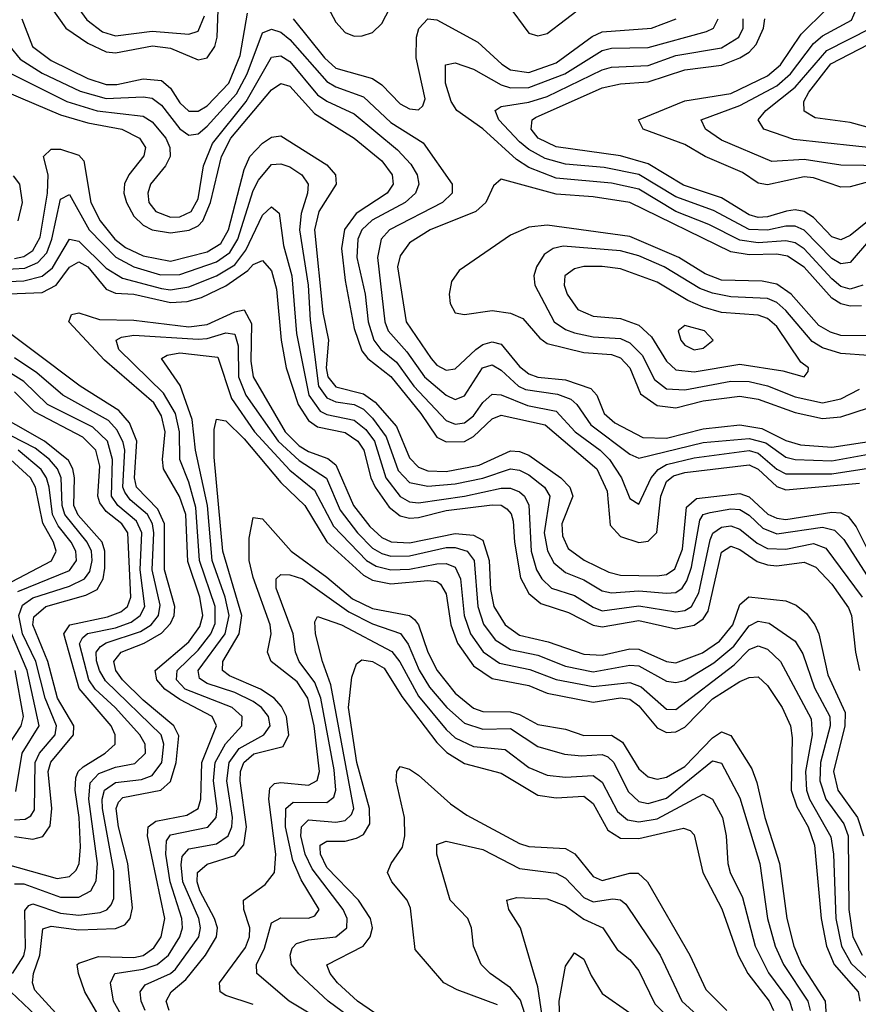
# Model space of a CAD drawing. Header units: inches. Extents: x 990535 to 1117859, y 769386 to 892122.
# Tile 248 of 256: x 1042121 to 1043948, y 870783 to 872928. Entities that reach past the tile are written whole.
import ezdxf

# ---------------------------------------------------------------- set-up
doc = ezdxf.new("R2010")
doc.units = ezdxf.units.IN
doc.header["$MEASUREMENT"] = 0
doc.layers.add('B0847', color=7, linetype='Continuous')

msp = doc.modelspace()

# ---------------------------------------------------------------- linework, layer by layer
at = {"layer": 'B0847', "color": 5}
for points, elevation in [([(1042190, 872954.5), (1042222.1, 872910), (1042270, 872877), (1042310, 872858.1), (1042330, 872856), (1042410.9, 872870.9), (1042450, 872865.8), (1042510, 872840.7), (1042530, 872845.2), (1042546.1, 872870), (1042551.5, 872890), (1042556.4, 873030)], 3520), ([(1042786.3, 872966.3), (1042810, 872922.6), (1042830, 872900.3), (1042850, 872892.2), (1042867.3, 872892.7), (1042890, 872900.5), (1042910, 872919.7), (1042970, 873036)], 3520), ([(1042125.9, 872930), (1042149.3, 872870), (1042190, 872839.6), (1042270, 872800.3), (1042310, 872787.2), (1042333.2, 872786.8), (1042390, 872799.2), (1042430, 872795.9), (1042450, 872779.1), (1042470, 872746.9), (1042490, 872729), (1042510, 872728.9), (1042530, 872740.6), (1042576.5, 872790), (1042601.5, 872850), (1042617.5, 872942.5)], 3480), ([(1042250, 872951.7), (1042267.5, 872927.5), (1042301.4, 872901.4), (1042330, 872892.7), (1042410, 872902.9), (1042490, 872896.6), (1042510, 872903.3), (1042523.6, 872936.4)], 3540), ([(1043183, 872963), (1043230, 872898.5), (1043250, 872893.1), (1043270, 872898.1), (1043350, 872959)], 3520), ([(1043970, 872574.8), (1043930, 872564.2), (1043910, 872563.5), (1043850, 872583.8), (1043830, 872586), (1043750, 872568.1), (1043730, 872572.2), (1043695.4, 872595.4), (1043614, 872630), (1043570, 872656.2), (1043479.5, 872690), (1043468.8, 872710), (1043570, 872751.7), (1043670, 872767.1), (1043750, 872805.5), (1043778.4, 872830), (1043823.3, 872896.7), (1043877.4, 872950)], 3380), ([(1044010, 872610.1), (1043910, 872610.9), (1043830, 872623.9), (1043759.1, 872619.1), (1043650, 872665.8), (1043614.9, 872690), (1043605.7, 872710), (1043690, 872741.1), (1043770, 872783.9), (1043800, 872810), (1043850, 872876.4), (1043870, 872893), (1043932.7, 872927.3), (1043942.8, 872950)], 3360), ([(1042717.1, 872930), (1042784.9, 872844.9), (1042810, 872822.9), (1042890, 872800.1), (1042910, 872786.5), (1042950, 872744.6), (1042970, 872733.7), (1042990, 872731.7), (1042999.3, 872740.7), (1043004.3, 872755.7), (1042985.1, 872845.1), (1042985.3, 872890), (1042990.8, 872909.2), (1043010, 872930.1), (1043030, 872928), (1043119.4, 872879.4), (1043171.1, 872831.1), (1043190, 872818.8), (1043230, 872813), (1043290, 872833.8), (1043368.2, 872891.8), (1043390, 872901.5), (1043497.3, 872910), (1043551, 872930)], 3480), ([(1043957.7, 872350), (1043930, 872341), (1043910, 872347.1), (1043890, 872363.6), (1043830, 872429.2), (1043810, 872441.8), (1043790, 872446.3), (1043730, 872441.8), (1043690, 872448), (1043622, 872482), (1043550, 872510.1), (1043470, 872558.6), (1043410, 872572), (1043290, 872582.9), (1043230, 872606), (1043203.3, 872623.3), (1043130.1, 872690.1), (1043073.6, 872730), (1043061.1, 872750), (1043048.8, 872790), (1043048.7, 872830), (1043070, 872834.4), (1043110, 872820.4), (1043170, 872785.9), (1043190, 872779.9), (1043230, 872780.5), (1043308.6, 872810), (1043390, 872861), (1043410, 872865.8), (1043490, 872867.3), (1043617.3, 872902.7), (1043632.7, 872910), (1043642.4, 872930)], 3460), ([(1043970, 872445.4), (1043930, 872399.2), (1043910, 872396.3), (1043890, 872407.8), (1043830, 872469.3), (1043810, 872478.1), (1043790, 872478.5), (1043750, 872469.6), (1043710, 872471.4), (1043632.4, 872512.4), (1043550, 872542.4), (1043470, 872591.2), (1043394.1, 872605.9), (1043310, 872613.4), (1043265.8, 872625.8), (1043230, 872645.2), (1043210, 872662.1), (1043165.2, 872710), (1043157.1, 872730), (1043170, 872738.8), (1043230, 872748.6), (1043270, 872761), (1043390, 872818.9), (1043410, 872824.7), (1043490, 872828.6), (1043550, 872850), (1043650, 872866.5), (1043687.2, 872890), (1043697.2, 872910), (1043697.2, 872930)], 3440), ([(1043990, 872507), (1043930, 872457.8), (1043910, 872448.4), (1043890, 872455), (1043850, 872496.9), (1043830, 872510.5), (1043810, 872513.9), (1043791.1, 872511.1), (1043750, 872498.6), (1043730, 872497.5), (1043710, 872503.2), (1043650, 872540.2), (1043567.3, 872567.3), (1043490, 872614.3), (1043430, 872631.4), (1043290, 872651.3), (1043250.2, 872670), (1043235, 872690), (1043237.8, 872710), (1043245, 872715), (1043390, 872779.5), (1043430, 872788.1), (1043490, 872793.1), (1043570, 872819.2), (1043650, 872829.2), (1043690, 872844.9), (1043710, 872857.4), (1043725.6, 872874.4), (1043741, 872910), (1043744.2, 872930)], 3420), ([(1042099.9, 872870), (1042122.4, 872842.4), (1042170, 872811.9), (1042252.7, 872772.7), (1042310, 872756.2), (1042390, 872760.2), (1042410, 872757.2), (1042430, 872741.6), (1042470, 872690.6), (1042490, 872676.6), (1042510, 872679.5), (1042530, 872696.2), (1042593.5, 872766.5), (1042616.4, 872810), (1042650, 872899.4), (1042670, 872907.6), (1042690, 872900.7), (1042710, 872885.1), (1042790, 872793.5), (1042810, 872781.8), (1042870, 872760.4), (1042930, 872704.1), (1042999.8, 872659.8), (1043062.9, 872570), (1043063.4, 872550), (1043042.4, 872530), (1042926.7, 872470), (1042908.8, 872450), (1042900.6, 872410), (1042916.3, 872270), (1042923.6, 872250), (1042964.7, 872204.7), (1043002.8, 872150), (1043050, 872110.1), (1043070, 872101), (1043090, 872108.6), (1043129.4, 872170), (1043150, 872176.1), (1043170, 872164.3), (1043207.4, 872130), (1043222.6, 872122.6), (1043292.4, 872112.4), (1043321.3, 872101.3), (1043334.6, 872090), (1043365.2, 872045.2), (1043450, 871981.4), (1043470, 871972.7), (1043610, 872006.7), (1043710, 872015.7), (1043746.3, 872006.3), (1043790, 871975.1), (1043810, 871970.2), (1043890, 871967.3), (1043970, 871981.8)], 3460), ([(1044010, 872645.1), (1043807.3, 872667.3), (1043742.3, 872690), (1043729.9, 872710), (1043746.2, 872730), (1043810, 872781), (1043879, 872861), (1043974.7, 872910)], 3340), ([(1044030, 872676.8), (1043930, 872704), (1043854.1, 872714.1), (1043830, 872728.9), (1043828.9, 872750), (1043839.7, 872770), (1043888.2, 872831.8), (1043990, 872884.9)], 3320), ([(1042094.7, 872814.7), (1042223.8, 872750), (1042290, 872729.3), (1042390, 872718), (1042410, 872705.9), (1042439.9, 872670), (1042448.4, 872650), (1042449, 872630), (1042439, 872610), (1042406, 872570), (1042400.1, 872550), (1042402.8, 872530), (1042417.7, 872510), (1042450, 872497.9), (1042470, 872498.5), (1042494.6, 872510), (1042510, 872538), (1042521.4, 872610), (1042541.3, 872658.7), (1042614.4, 872750), (1042670, 872846.7), (1042690, 872849.5), (1042710, 872837.1), (1042770, 872764.6), (1042790, 872750.3), (1042850, 872722.8), (1042944.5, 872644.5), (1042973.5, 872613.5), (1042987.1, 872590), (1042990.7, 872570), (1042983.2, 872550), (1042960.9, 872530), (1042888.9, 872491.1), (1042866.7, 872470), (1042857.5, 872450), (1042855.7, 872410), (1042873.6, 872330), (1042880.6, 872270), (1042892.7, 872230), (1042907.9, 872210), (1042941.9, 872181.9), (1042979.6, 872130), (1043050, 872055.2), (1043070, 872046.7), (1043090, 872049.6), (1043110, 872065.4), (1043130, 872093.9), (1043150, 872112.7), (1043170, 872110.6), (1043227.4, 872087.4), (1043290, 872075), (1043330.8, 872030), (1043385.7, 871990), (1043405.9, 871970), (1043432.1, 871930), (1043450, 871884.9), (1043470, 871872.9), (1043496.6, 871930), (1043512, 871948), (1043530, 871959), (1043590, 871973.4), (1043710, 871989.3), (1043730, 871984), (1043770, 871949.1), (1043790, 871938.9), (1043890, 871939.1), (1043970, 871951)], 3440), ([(1042030, 872797.2), (1042210, 872720.9), (1042270, 872703.3), (1042343.9, 872690), (1042382.2, 872670), (1042395.2, 872650), (1042391.4, 872631.4), (1042358.7, 872590), (1042349.5, 872570.5), (1042348.3, 872550), (1042353.7, 872530), (1042370, 872500.4), (1042390, 872480.8), (1042410.2, 872470.2), (1042450, 872464), (1042490.2, 872469.8), (1042510, 872479.2), (1042520.5, 872490), (1042537.1, 872530), (1042560.6, 872630), (1042581.2, 872670), (1042670, 872775.1), (1042690, 872788.9), (1042710, 872783.2), (1042763.6, 872723.6), (1042850, 872670.3), (1042910, 872620.9), (1042932.8, 872590), (1042934.8, 872570), (1042921.9, 872550), (1042854.2, 872505.8), (1042828.9, 872471.1), (1042821.9, 872430), (1042830, 872359.7), (1042850, 872255.1), (1042866.7, 872206.7), (1042879.9, 872190), (1042930, 872150.7), (1042995.3, 872070), (1043030, 872018.7), (1043050, 872008.5), (1043090, 872009.5), (1043110, 872019.8), (1043150, 872058.8), (1043170, 872066.6), (1043265.6, 872045.6), (1043378.2, 871950), (1043401.1, 871901.1), (1043407, 871827), (1043430, 871802.6), (1043470, 871789.5), (1043490, 871792.1), (1043508.8, 871811.2), (1043517.4, 871890), (1043530, 871922.1), (1043545.3, 871934.7), (1043570, 871942), (1043710, 871958.2), (1043730, 871948.9), (1043770, 871911.2), (1043790, 871904.2), (1043950, 871918.8)], 3420), ([(1042110, 872407.7), (1042130, 872412.4), (1042150, 872425.4), (1042165.6, 872454.4), (1042181.9, 872550), (1042183.3, 872590), (1042173.5, 872630), (1042190, 872646.1), (1042210, 872646.1), (1042250, 872633), (1042260.8, 872620.8), (1042276.2, 872530), (1042296.6, 872490), (1042328.7, 872450), (1042351.5, 872431.5), (1042390, 872413.4), (1042450, 872401.8), (1042530, 872422.1), (1042559.2, 872440.8), (1042575.8, 872470), (1042610, 872602.1), (1042622.7, 872630), (1042650, 872658.9), (1042670, 872672.2), (1042690, 872675.4), (1042790, 872611.7), (1042808.8, 872590), (1042810.4, 872570), (1042773.1, 872510), (1042763.7, 872470), (1042781.8, 872290), (1042793.7, 872230), (1042788.8, 872170), (1042792.4, 872150), (1042810, 872128.3), (1042870, 872113.3), (1042895.2, 872095.2), (1042941.8, 872041.8), (1042970, 871973.9), (1042990, 871953.4), (1043010, 871945.2), (1043050, 871944.1), (1043122.2, 871957.8), (1043190, 871988.8), (1043210, 871987.4), (1043230, 871979.5), (1043300.2, 871930), (1043319.6, 871910), (1043326.1, 871890), (1043301.7, 871830), (1043303.4, 871803.4), (1043316.2, 871776.2), (1043350.8, 871750.8), (1043404.4, 871724.4), (1043430, 871718), (1043510, 871716.5), (1043530, 871719.5), (1043547.9, 871732.1), (1043565, 871775), (1043573.7, 871866.3), (1043595.1, 871884.9), (1043690, 871896), (1043710, 871888.5), (1043751, 871851), (1043770, 871842.2), (1043790, 871839.6), (1043890, 871855.5), (1043910, 871854), (1043925.9, 871845.9), (1043943.2, 871823.2), (1043976.8, 871756.8)], 3380), ([(1042030, 872380.9), (1042132.9, 872387.1), (1042160.5, 872399.5), (1042180.1, 872419.9), (1042191.6, 872450), (1042210, 872537.2), (1042230, 872547.5), (1042272.8, 872470), (1042330.7, 872410.7), (1042369.9, 872390.1), (1042427.9, 872372.1), (1042470, 872372.8), (1042550, 872400.6), (1042578.7, 872421.3), (1042596.3, 872450), (1042630, 872556.1), (1042641.2, 872578.8), (1042670, 872612.5), (1042690, 872614.3), (1042710, 872607.8), (1042736, 872590), (1042749.4, 872570), (1042747.9, 872550), (1042734, 872506), (1042730.4, 872470), (1042749.3, 872350), (1042753.7, 872273.7), (1042772.2, 872130), (1042790, 872104.5), (1042810, 872095.4), (1042850, 872089.7), (1042870, 872079.7), (1042890, 872060.3), (1042919.5, 872019.5), (1042945.8, 871945.8), (1042970, 871920.1), (1043010, 871912.2), (1043070, 871917), (1043130, 871929.6), (1043190, 871949.4), (1043210, 871946.7), (1043230, 871936.4), (1043264.1, 871910), (1043275.6, 871890), (1043263.8, 871810), (1043270.7, 871770.7), (1043284.8, 871744.8), (1043310, 871723.9), (1043350, 871707.8), (1043390, 871684.2), (1043410, 871679.4), (1043470, 871683.6), (1043530, 871678.8), (1043550, 871680.6), (1043564, 871690), (1043574.6, 871705.4), (1043584.5, 871735.5), (1043602.4, 871837.6), (1043610, 871850), (1043625.3, 871854.7), (1043670, 871862.9), (1043690, 871860.8), (1043710, 871848.7), (1043740.1, 871820.1), (1043770, 871808.3), (1043870, 871822.6), (1043896.2, 871816.2), (1043916, 871796), (1043990, 871680.1)], 3360), ([(1042118.1, 872490), (1042127.3, 872530), (1042121.6, 872570), (1042107.7, 872587.7)], 3420), ([(1043955, 872305), (1043930, 872304.2), (1043910, 872309.5), (1043890, 872321.8), (1043830, 872389.1), (1043793.3, 872413.3), (1043770, 872417.3), (1043710, 872415.8), (1043670, 872422.4), (1043450, 872530.1), (1043370, 872542.5), (1043290, 872547.9), (1043170, 872580.5), (1043153.5, 872566.5), (1043136.7, 872530), (1043115, 872510), (1043015.4, 872470), (1042970, 872442.3), (1042950, 872413.8), (1042944.4, 872390), (1042962.9, 872270), (1043017.3, 872190), (1043030, 872175.2), (1043050, 872164.4), (1043070, 872167.4), (1043115.1, 872210), (1043130, 872220.5), (1043150, 872226.5), (1043170, 872221.4), (1043210, 872172.4), (1043230, 872157), (1043250, 872149.5), (1043310, 872143.6), (1043365, 872125), (1043378, 872110), (1043394, 872070), (1043417.8, 872050), (1043478.2, 872018.2), (1043530, 872016.4), (1043610, 872036.6), (1043690, 872045.2), (1043737.6, 872037.6), (1043790, 872011.6), (1043822.1, 872002.1), (1043890, 871996.6), (1043990, 872011.9)], 3480), ([(1042030, 872355.1), (1042130, 872359.5), (1042170, 872369.7), (1042192.7, 872387.3), (1042230, 872450.1), (1042250, 872445.8), (1042310, 872387.1), (1042344.9, 872364.9), (1042430, 872342.4), (1042450, 872339.9), (1042490, 872346.4), (1042550, 872370.3), (1042590, 872394), (1042613.9, 872426.1), (1042650, 872502.5), (1042670, 872520.4), (1042686.5, 872506.5), (1042696, 872436), (1042713.7, 872370), (1042724.3, 872244.3), (1042751.1, 872110), (1042775.6, 872075.6), (1042790, 872068.1), (1042850, 872055.8), (1042875.3, 872035.3), (1042893.8, 872010), (1042919, 871930), (1042950, 871889.1), (1042970, 871877.6), (1042990, 871875.4), (1043090, 871890), (1043170, 871907.4), (1043190, 871907.7), (1043210, 871899.9), (1043221, 871890), (1043230.2, 871870.2), (1043235, 871770), (1043247.1, 871730), (1043258.4, 871710), (1043279.9, 871690), (1043330, 871673.6), (1043370, 871648.1), (1043390, 871640.6), (1043470, 871651.3), (1043550, 871638), (1043570, 871641.4), (1043584.2, 871650), (1043600.5, 871679.5), (1043624.9, 871795.1), (1043630.6, 871809.4), (1043650, 871822.6), (1043670, 871825.8), (1043690, 871818.2), (1043727.4, 871787.4), (1043750, 871776.2), (1043790, 871774.8), (1043850, 871787.2), (1043877.2, 871777.2), (1043955.8, 871670)], 3340), ([(1043970, 872239.5), (1043910, 872240.5), (1043887.1, 872247.1), (1043862, 872262), (1043801.5, 872330), (1043770, 872352.1), (1043738.3, 872358.3), (1043650, 872360.5), (1043614.4, 872374.4), (1043556.8, 872410), (1043450, 872455.6), (1043270, 872480.5), (1043230, 872476.1), (1043190, 872458.6), (1043078.2, 872381.8), (1043062, 872358), (1043056.7, 872330), (1043058.9, 872310), (1043070, 872289.3), (1043090, 872285.9), (1043150, 872294.5), (1043190, 872289), (1043217.2, 872277.2), (1043254.4, 872234.4), (1043270, 872222.9), (1043350, 872203), (1043410, 872198.9), (1043430, 872191.8), (1043450.4, 872170), (1043473.3, 872113.3), (1043510, 872087.6), (1043550, 872082.7), (1043610, 872097.6), (1043690, 872108.3), (1043730, 872101.7), (1043810, 872072.4), (1043870, 872059), (1043910, 872062.9), (1043970, 872082.4)], 3520), ([(1043970, 872196.5), (1043910, 872201.3), (1043870, 872213.2), (1043846.9, 872226.9), (1043790, 872294.5), (1043770, 872311.7), (1043750, 872320.7), (1043670, 872324.4), (1043630, 872332.2), (1043602.9, 872342.9), (1043524.6, 872390), (1043470, 872413.6), (1043430, 872424.6), (1043305.3, 872434.7), (1043283, 872430), (1043263.5, 872416.5), (1043246.7, 872390), (1043241.1, 872370), (1043243, 872350), (1043285.6, 872270), (1043310, 872252.9), (1043330, 872246.1), (1043370, 872237), (1043430, 872233.6), (1043450, 872224.1), (1043477, 872197), (1043504.2, 872144.2), (1043530, 872124.1), (1043570, 872121.7), (1043670, 872140.6), (1043710, 872139.6), (1043750, 872130.4), (1043810, 872106.9), (1043870, 872093.7), (1043910, 872101.9), (1043950, 872123.3)], 3540), ([(1042079.6, 872330), (1042170, 872333.6), (1042200.5, 872350), (1042230, 872389.3), (1042250, 872400.4), (1042270, 872390), (1042310, 872341.2), (1042330, 872332.6), (1042370, 872329.9), (1042450, 872312.3), (1042485.9, 872314.1), (1042517, 872323), (1042570, 872348.2), (1042618.3, 872381.7), (1042630, 872394.5), (1042650, 872403.3), (1042670, 872381.1), (1042680.9, 872340.9), (1042690.6, 872230), (1042701.8, 872170), (1042728, 872090), (1042750, 872054.7), (1042770, 872041.1), (1042830, 872029), (1042857.5, 872010), (1042870.8, 871990), (1042886.1, 871930), (1042895.6, 871910), (1042926.1, 871866.1), (1042950, 871847.2), (1042970, 871842.4), (1042990, 871843.8), (1043050, 871858.6), (1043150, 871871.6), (1043170, 871870.4), (1043182.4, 871862.4), (1043191.7, 871851.7), (1043196, 871836), (1043198.7, 871790), (1043212.1, 871712.1), (1043230, 871677.8), (1043256.3, 871656.3), (1043316.8, 871636.8), (1043370, 871609.1), (1043390, 871605.6), (1043470, 871619.5), (1043550, 871600.8), (1043590.6, 871609.4), (1043610, 871623.2), (1043620.7, 871639.3), (1043650, 871768.3), (1043670, 871780.9), (1043690, 871773.6), (1043727.7, 871747.7), (1043750, 871740.2), (1043770, 871738.3), (1043830, 871746.1), (1043855.4, 871735.4), (1043890, 871698.3), (1043926.6, 871646.6), (1043932.8, 871630), (1043941.3, 871550), (1043950.3, 871510.3)], 3320), ([(1042230.2, 870730.2), (1042154.3, 870814.3), (1042149, 870830), (1042151.6, 870850), (1042165.3, 870890), (1042172.1, 870947.9), (1042190, 870953.1), (1042250, 870945.5), (1042330, 870948.6), (1042350, 870956.5), (1042361.6, 870970), (1042366.7, 870993.3), (1042356.5, 871090), (1042336.7, 871170), (1042331.4, 871210), (1042336.2, 871223.8), (1042346, 871234), (1042428.8, 871250), (1042450, 871268.5), (1042462.1, 871310), (1042468, 871368), (1042457.3, 871390), (1042390, 871445.5), (1042345.6, 871490), (1042330.6, 871510), (1042326.2, 871530), (1042342.7, 871550), (1042392.4, 871570), (1042430, 871591.6), (1042450, 871613.1), (1042457.9, 871630), (1042459.3, 871650), (1042436.4, 871730), (1042436.9, 871830), (1042422, 871862), (1042375.9, 871910), (1042371.4, 871930), (1042376.6, 872010), (1042360.3, 872050), (1042337, 872077), (1042253.4, 872130), (1042039, 872290)], 3320), ([(1042310, 870730.3), (1042263, 870810), (1042249.2, 870850), (1042246.7, 870870), (1042250, 870872.9), (1042292.7, 870887.3), (1042370, 870885.4), (1042390, 870889.6), (1042413.8, 870906.2), (1042429.8, 870930), (1042437.4, 870970), (1042400, 871150), (1042401.1, 871170), (1042417.7, 871182.3), (1042485.1, 871194.9), (1042510.1, 871209.9), (1042516, 871230), (1042517.9, 871310), (1042549.7, 871390), (1042540.6, 871410), (1042470, 871447.5), (1042437.6, 871470), (1042420.3, 871490), (1042416.7, 871510), (1042490, 871572.5), (1042513.7, 871606.3), (1042520, 871630), (1042513.9, 871670), (1042487.5, 871747.5), (1042483, 871850), (1042469.2, 871889.2), (1042434.6, 871950), (1042432.1, 871970), (1042438.3, 872030), (1042430, 872065), (1042413.3, 872093.3), (1042306.4, 872186.4), (1042228.6, 872270), (1042234.4, 872285.6), (1042250, 872289.4), (1042294.8, 872274.8), (1042370, 872273.6), (1042490, 872259.3), (1042530, 872263.9), (1042590, 872292), (1042610, 872296.2), (1042626, 872266), (1042624.5, 872184.5), (1042629.9, 872150), (1042699.4, 872030), (1042730, 871999.7), (1042750, 871987.4), (1042792.4, 871972.4), (1042810, 871958.6), (1042848.4, 871870), (1042883.8, 871823.8), (1042910, 871799.9), (1042930.6, 871790.6), (1042970, 871788.5), (1043070, 871808.7), (1043110, 871805.5), (1043130, 871794.2), (1043143.5, 871750), (1043146.8, 871686.8), (1043153.9, 871650), (1043178.5, 871610), (1043210, 871587.4), (1043272.6, 871572.6), (1043350, 871546), (1043390, 871543.4), (1043450, 871557.6), (1043470, 871556.9), (1043530, 871530), (1043550, 871527), (1043608.6, 871548.6), (1043645.6, 871574.4), (1043674.6, 871610), (1043690, 871654.2), (1043709, 871671), (1043790, 871662.3), (1043812.7, 871652.7), (1043834.7, 871634.7), (1043853.4, 871610), (1043862, 871590), (1043881.1, 871501.1), (1043919, 871419), (1043918.2, 871390), (1043894, 871290), (1043903.4, 871250), (1043945.8, 871190), (1043959.4, 871150)], 3280), ([(1042348.2, 870750), (1042326, 870790), (1042319.1, 870830), (1042328.9, 870850), (1042390, 870859.7), (1042420.6, 870870), (1042445.1, 870890), (1042470.2, 870930), (1042475.9, 870950), (1042474.4, 870970), (1042448.7, 871050), (1042439.7, 871110), (1042440.8, 871139.2), (1042450, 871152.6), (1042531.1, 871168.9), (1042549.4, 871190), (1042551.6, 871210), (1042543.1, 871270), (1042547, 871310), (1042569.4, 871350.6), (1042605.1, 871390), (1042606, 871410), (1042583.8, 871430), (1042481.4, 871470), (1042462.6, 871490), (1042464.6, 871510), (1042510, 871554.4), (1042537.5, 871590), (1042547.2, 871612.8), (1042547, 871650), (1042513.2, 871750), (1042505.2, 871865.2), (1042490, 871920.4), (1042470, 871970), (1042469.5, 872030), (1042460.4, 872070), (1042434.7, 872114.7), (1042337, 872210), (1042331.4, 872230), (1042343.2, 872236.8), (1042370, 872240.9), (1042510, 872232.5), (1042530, 872233.8), (1042570, 872245.6), (1042590, 872243.2), (1042597.5, 872217.5), (1042597.7, 872150), (1042613.9, 872110), (1042684.2, 872010), (1042730, 871968.2), (1042789.3, 871929.3), (1042819.5, 871859.5), (1042857.2, 871810), (1042890, 871776.9), (1042910, 871764.9), (1042930, 871759.5), (1042970, 871760), (1043050, 871778.1), (1043070, 871778), (1043096, 871770), (1043111.2, 871750), (1043119, 871650), (1043131.2, 871611.2), (1043157.1, 871577.1), (1043190, 871556.1), (1043250, 871543.9), (1043310, 871519.8), (1043370, 871507.1), (1043450, 871522.2), (1043470, 871520.4), (1043530, 871487), (1043550, 871484), (1043570, 871488.7), (1043632.8, 871527.2), (1043676.3, 871563.7), (1043710, 871607.6), (1043730, 871617.8), (1043753.3, 871613.3), (1043810, 871574.6), (1043826.9, 871546.9), (1043852.6, 871472.6), (1043885.7, 871410), (1043886.2, 871390), (1043865.6, 871310), (1043863.9, 871270), (1043877.2, 871230), (1043916, 871176), (1043925.9, 871150), (1043927.1, 870990), (1043935.7, 870930), (1043955.8, 870890)], 3260), ([(1042394.9, 870770), (1042386.2, 870790), (1042383.4, 870810), (1042394.7, 870825.3), (1042449.6, 870850.4), (1042460.5, 870859.5), (1042511.7, 870930), (1042515.4, 870950), (1042511.4, 870970), (1042476.9, 871050), (1042472.7, 871087.3), (1042475.1, 871104.9), (1042490, 871122.1), (1042550, 871132.6), (1042575.7, 871150), (1042583.5, 871170), (1042584.5, 871190), (1042572.6, 871270), (1042577.9, 871310), (1042599.6, 871340.4), (1042652.7, 871370), (1042667.1, 871390), (1042662.9, 871410), (1042648, 871430), (1042630, 871443), (1042590, 871462.3), (1042530, 871482.1), (1042512.8, 871492.8), (1042509.7, 871510), (1042568.7, 871590), (1042577.7, 871630), (1042569.2, 871670), (1042540.7, 871750), (1042530.1, 871870.1), (1042504.5, 871990), (1042497, 872057), (1042471, 872131), (1042430.5, 872190), (1042442.4, 872197.6), (1042470, 872202.4), (1042552.9, 872193), (1042582.7, 872102.7), (1042632.4, 872030), (1042710, 871946.8), (1042763.3, 871903.3), (1042804.6, 871824.6), (1042876.8, 871750), (1042897.5, 871737.5), (1042930, 871729.4), (1042970, 871731), (1043030, 871742.8), (1043050, 871743.4), (1043070, 871735.6), (1043081.6, 871710), (1043089.4, 871630), (1043103, 871590), (1043130.8, 871550.8), (1043166.5, 871526.5), (1043232.5, 871512.5), (1043290, 871491.1), (1043370, 871475.6), (1043450, 871484.3), (1043474.7, 871474.7), (1043530, 871426.2), (1043550, 871425.4), (1043677.2, 871522.8), (1043710, 871556.1), (1043730, 871564.3), (1043750, 871557), (1043778.4, 871530), (1043845.3, 871405.3), (1043847.2, 871370), (1043832.8, 871290), (1043835, 871250), (1043841.7, 871230), (1043888.1, 871148.1), (1043893.6, 871110), (1043898.7, 870970), (1043910.8, 870910), (1043932.1, 870872.1), (1043977.3, 870830)], 3240), ([(1042106, 870850), (1042130, 870888.4), (1042134.1, 870905.9), (1042132.3, 870987.7), (1042141.5, 870998.5), (1042150, 871002.1), (1042210, 870981.6), (1042250, 870977.6), (1042296.7, 870983.3), (1042311.3, 870988.7), (1042320.3, 870999.7), (1042326.3, 871013.7), (1042326.3, 871073.7), (1042301.9, 871210), (1042300.8, 871230), (1042305.8, 871250), (1042330, 871266.3), (1042386.9, 871273.1), (1042410, 871281.5), (1042430.8, 871310), (1042435.6, 871350), (1042429.5, 871370), (1042308.2, 871488.2), (1042294.8, 871510), (1042288.5, 871531.5), (1042288.1, 871550), (1042297.4, 871562.6), (1042309.5, 871570.5), (1042384.5, 871595.5), (1042407.8, 871610), (1042423.7, 871630), (1042427.5, 871652.5), (1042409.5, 871730), (1042413.6, 871810), (1042410.5, 871830), (1042399.4, 871850), (1042362, 871882), (1042350, 871898.6), (1042345.8, 871910), (1042350.2, 871990), (1042346.9, 872006.9), (1042333.8, 872033.8), (1042314.8, 872054.8), (1042215.1, 872110), (1042158.7, 872158.7), (1042110, 872191.7)], 3340), ([(1042110, 871045.3), (1042130, 871045.7), (1042210, 871016.3), (1042250, 871016.7), (1042276.5, 871030), (1042287.6, 871052.4), (1042290.7, 871090), (1042272.1, 871230), (1042274.6, 871265.4), (1042293.8, 871286.2), (1042330, 871299.6), (1042372.4, 871307.6), (1042395.1, 871330), (1042394.7, 871350), (1042383.1, 871370), (1042329.6, 871430), (1042285.7, 871470), (1042271.6, 871490), (1042251.7, 871568.3), (1042258.3, 871581.7), (1042269.3, 871590.7), (1042330, 871603.4), (1042364, 871616), (1042383.6, 871630), (1042394.1, 871650), (1042383.6, 871730), (1042387.2, 871810), (1042375.8, 871835.8), (1042335.1, 871870), (1042321.2, 871890), (1042323.3, 871970), (1042312.7, 872010), (1042280.7, 872040.7), (1042182.2, 872090), (1042130, 872139.6), (1042090, 872165.6)], 3360), ([(1042090, 871089.4), (1042203.1, 871056.9), (1042230, 871061.8), (1042244.3, 871075.7), (1042250.6, 871090), (1042253.6, 871126.4), (1042250.9, 871190), (1042241.9, 871250), (1042243.5, 871276.6), (1042248.7, 871290), (1042259.4, 871300.6), (1042307.2, 871330), (1042329.2, 871350), (1042329.4, 871370), (1042320.4, 871390), (1042250.9, 871470.9), (1042217.4, 871590), (1042230.8, 871610), (1042312.9, 871627.1), (1042341.6, 871638.4), (1042356, 871650), (1042363.1, 871670), (1042356.7, 871810), (1042343.6, 871830), (1042310, 871856.9), (1042295.9, 871875.9), (1042291.3, 871890), (1042295.7, 871955.7), (1042287.5, 871990), (1042258.7, 872018.7), (1042153.8, 872073.8), (1042110, 872117.1)], 3380), ([(1042110, 871148.5), (1042150, 871142.8), (1042171.6, 871148.4), (1042187.7, 871172.3), (1042191.5, 871210), (1042183.1, 871290), (1042189.3, 871310.7), (1042238.8, 871370), (1042239.2, 871390), (1042203.9, 871450), (1042182.6, 871530), (1042150, 871610), (1042152.5, 871627.5), (1042178.3, 871650), (1042265.4, 871674.6), (1042290, 871687.1), (1042303.5, 871710), (1042306.7, 871733.3), (1042306.9, 871770), (1042301.2, 871790), (1042249, 871849), (1042239.5, 871870), (1042240.5, 871930), (1042237.1, 871950), (1042227.9, 871967.9), (1042175.1, 872010), (1042050, 872081.4)], 3420), ([(1042110, 871185.3), (1042133.4, 871186.6), (1042145.9, 871194.1), (1042153.4, 871206.6), (1042155.3, 871310), (1042164.2, 871330), (1042198.7, 871370), (1042201.6, 871390), (1042176.6, 871450), (1042156.7, 871530), (1042127.6, 871590), (1042119.5, 871630), (1042127.5, 871652.5), (1042150, 871669), (1042230, 871694.1), (1042262.4, 871710), (1042274.1, 871725.9), (1042279.3, 871750), (1042277.4, 871770), (1042268.2, 871790), (1042219.9, 871850), (1042213.7, 871870), (1042211.5, 871930), (1042203.5, 871950), (1042186.2, 871970), (1042154.7, 871994.7), (1042050, 872048.5)], 3440), ([(1042447, 870770), (1042440.4, 870790), (1042451.5, 870810), (1042483, 870837), (1042525.8, 870890), (1042550.3, 870930), (1042551.9, 870950), (1042545.9, 870970), (1042513.8, 871030), (1042507.7, 871050), (1042508.4, 871070), (1042530, 871088.7), (1042590, 871107.3), (1042609.5, 871130.5), (1042615.3, 871170), (1042601.4, 871270), (1042602.1, 871290), (1042609.6, 871310), (1042631.5, 871328.5), (1042695.1, 871344.9), (1042707.7, 871370), (1042702.5, 871410), (1042691.8, 871431.8), (1042675.7, 871450), (1042646.1, 871470), (1042578.5, 871498.5), (1042562.7, 871510), (1042563.4, 871530), (1042599.2, 871590), (1042604.9, 871630), (1042564.1, 871770), (1042544.7, 871975.3), (1042544.7, 872035.3), (1042550, 872058), (1042570, 872054.3), (1042610, 872015.3), (1042690, 871919.7), (1042742.4, 871870), (1042790.5, 871790.5), (1042870, 871717.9), (1042890, 871707.4), (1042930, 871699.1), (1043010, 871706.2), (1043030, 871704), (1043038.1, 871698.1), (1043050, 871677.3), (1043060.1, 871610), (1043074.7, 871570), (1043110, 871520.3), (1043150, 871493.1), (1043230, 871477.4), (1043270, 871461.1), (1043370, 871441.6), (1043430, 871450.9), (1043450, 871448), (1043470, 871433.3), (1043510, 871385.4), (1043530, 871375.5), (1043550, 871376.4), (1043570, 871386.9), (1043630, 871448.5), (1043690, 871486.4), (1043710, 871494.8), (1043730, 871496.9), (1043750, 871478), (1043782.2, 871430), (1043800.1, 871390), (1043803.4, 871363.4), (1043801.2, 871250), (1043813.6, 871213.6), (1043838.9, 871170), (1043852.1, 871130), (1043866.8, 870970), (1043878.7, 870910), (1043895.5, 870870), (1043947.6, 870810), (1043950.9, 870790)], 3220), ([(1042117.6, 871682.4), (1042230, 871728.5), (1042245, 871750), (1042243.5, 871770), (1042233.3, 871790), (1042205.4, 871825.4), (1042192.6, 871850), (1042185.3, 871910), (1042179.5, 871930), (1042167.9, 871947.9), (1042118.1, 871990)], 3460), ([(1042090, 871696.3), (1042190.5, 871749.5), (1042201.1, 871770), (1042195, 871790), (1042171.4, 871831.4), (1042155.6, 871910), (1042144.6, 871930), (1042101.4, 871970)], 3480), ([(1042630, 870782.5), (1042570, 870802.1), (1042558.3, 870810), (1042556.7, 870830), (1042612.8, 870907.2), (1042621.9, 870930), (1042622.2, 870950), (1042609.3, 870990), (1042608.6, 871010), (1042656.2, 871043.8), (1042676.1, 871070), (1042679.3, 871110), (1042663.8, 871230), (1042665.8, 871254.2), (1042676.1, 871263.9), (1042690, 871266.1), (1042750, 871260.6), (1042769.1, 871270.9), (1042774.4, 871290), (1042762.8, 871390), (1042748.7, 871450), (1042725.7, 871485.7), (1042668.7, 871530), (1042660.7, 871550), (1042669.3, 871590), (1042666.5, 871610), (1042630, 871712.9), (1042621.3, 871750), (1042621, 871799), (1042630, 871843.8), (1042650, 871841), (1042712.4, 871770), (1042790, 871713.7), (1042846.3, 871666.3), (1042890, 871645.2), (1042970, 871630.2), (1042981.4, 871621.4), (1042990, 871610), (1043009.9, 871550), (1043030.7, 871510), (1043070, 871460.8), (1043110, 871428), (1043130, 871421.1), (1043190, 871420), (1043210, 871414.3), (1043250, 871392.5), (1043310, 871382.5), (1043350, 871368.5), (1043410, 871369.4), (1043434.4, 871354.4), (1043470, 871296.4), (1043490, 871278.8), (1043510, 871273.4), (1043530, 871277.8), (1043570, 871301.5), (1043630, 871363.9), (1043650, 871376.5), (1043670, 871368.6), (1043715.8, 871295.8), (1043726.5, 871266.5), (1043744, 871190), (1043776, 871090), (1043792.3, 870970), (1043807.4, 870910), (1043824.2, 870870), (1043875.9, 870790), (1043877.5, 870757.5)], 3180), ([(1042850, 870704.9), (1042708.4, 870790), (1042637.5, 870850), (1042636.9, 870870), (1042654.6, 870905.4), (1042670, 870960.8), (1042690, 870971.9), (1042750, 870970.6), (1042763.8, 870976.2), (1042773.2, 870990), (1042734.5, 871054.5), (1042716.4, 871096.4), (1042700.6, 871170), (1042701.2, 871210), (1042716.8, 871223.2), (1042790, 871222.7), (1042805.4, 871234.6), (1042810.1, 871249.9), (1042806.4, 871293.6), (1042777.3, 871450), (1042763.9, 871483.9), (1042730.2, 871530), (1042721.9, 871550), (1042716.8, 871590), (1042680.1, 871690), (1042679.6, 871710), (1042690, 871719.6), (1042710, 871718.9), (1042737.6, 871710), (1042838.1, 871638.1), (1042890, 871611.9), (1042950.7, 871590.7), (1042967.6, 871567.6), (1042991.4, 871511.4), (1043013.9, 871473.9), (1043051.5, 871430), (1043090, 871395.7), (1043130, 871382.6), (1043190, 871384), (1043250, 871344.6), (1043308.2, 871328.2), (1043344.6, 871324.6), (1043390, 871327.5), (1043402.3, 871322.3), (1043415.5, 871310), (1043446.7, 871246.7), (1043470, 871225.3), (1043490, 871220.7), (1043530, 871231.9), (1043630, 871313.6), (1043650, 871308.4), (1043690, 871232.7), (1043733.4, 871090), (1043750.3, 870970), (1043766.6, 870910), (1043784.6, 870870), (1043837.6, 870790), (1043842.6, 870770)], 3160), ([(1042901.2, 870710), (1042793, 870790), (1042729.2, 870849.2), (1042713.4, 870870), (1042710.3, 870890), (1042714.7, 870905.3), (1042724.5, 870915.5), (1042750, 870923.9), (1042810, 870929.8), (1042833.6, 870950), (1042834.2, 870970), (1042825.5, 870990), (1042758.4, 871078.4), (1042743.1, 871110), (1042733.5, 871150), (1042734.9, 871170), (1042750, 871184.7), (1042810, 871179.6), (1042830, 871183.9), (1042843.7, 871196.3), (1042849, 871210), (1042798.8, 871478.9), (1042780.5, 871530), (1042765.8, 871590), (1042763.8, 871616.2), (1042770, 871628), (1042822.5, 871610), (1042931.5, 871551.5), (1042949.4, 871529.4), (1042990, 871454.2), (1043050, 871381.8), (1043070, 871363.8), (1043110, 871344.8), (1043178.5, 871338.5), (1043230, 871299.3), (1043270, 871282.7), (1043310, 871278.1), (1043370, 871281.4), (1043390, 871267.1), (1043423.5, 871203.5), (1043445.1, 871185.1), (1043470, 871180.5), (1043510, 871187.4), (1043610, 871240.6), (1043630, 871230.1), (1043651.8, 871190), (1043660.2, 871150), (1043663.4, 871090), (1043668.8, 871070), (1043695.7, 871015.7), (1043723.4, 870910), (1043752, 870852), (1043798, 870790), (1043804.2, 870770)], 3140), ([(1042113.1, 871246.9), (1042126.7, 871330), (1042163.7, 871390), (1042137.4, 871510), (1042095.6, 871610)], 3460), ([(1042970, 870712), (1042856.8, 870790), (1042813.5, 870830), (1042797.6, 870850), (1042790.6, 870869.4), (1042869.1, 870910), (1042884.6, 870930), (1042889.9, 870950), (1042885.4, 870970), (1042859.2, 871010), (1042790, 871081.3), (1042776.6, 871110), (1042775.4, 871124.6), (1042776, 871130), (1042790, 871138.9), (1042830, 871138.8), (1042854.8, 871145.2), (1042870, 871153.4), (1042884, 871176), (1042883.1, 871210), (1042855.9, 871310), (1042837.3, 871430), (1042844.5, 871495.5), (1042854.8, 871525.2), (1042866.4, 871533.6), (1042890, 871530), (1042915.1, 871515.1), (1042953.9, 871453.9), (1043030, 871353.3), (1043051.5, 871331.5), (1043090, 871307.6), (1043170, 871287), (1043250, 871238.5), (1043290, 871233), (1043350, 871236.6), (1043370, 871220.9), (1043402.6, 871162.6), (1043430, 871144.8), (1043470, 871144.6), (1043566.7, 871166.6), (1043581.5, 871161.5), (1043590, 871152.6), (1043609.5, 871070), (1043650.8, 870990.8), (1043686.3, 870890), (1043707.1, 870850), (1043753.9, 870790), (1043763.1, 870770)], 3120), ([(1042098.4, 871350), (1042124.4, 871390), (1042129.6, 871410.4), (1042111.3, 871510)], 3480), ([(1043162.3, 870782.3), (1043074.4, 870814.4), (1043045.2, 870830), (1042982.9, 870902.9), (1042972.7, 870992.7), (1042965, 871010), (1042931.8, 871050), (1042922.7, 871070), (1042930.4, 871090), (1042954.7, 871125.3), (1042960.3, 871150), (1042959.4, 871190), (1042941.6, 871270), (1042942.9, 871290), (1042950, 871300.9), (1042970, 871295.2), (1042990, 871282.3), (1043059.7, 871219.7), (1043095.1, 871195.1), (1043210, 871133.2), (1043230, 871126.6), (1043310, 871122.3), (1043330.7, 871110.7), (1043370, 871061.4), (1043390, 871052.6), (1043450, 871069), (1043468.5, 871068.5), (1043488.5, 871050), (1043580.5, 870890), (1043615.5, 870815.5), (1043661.4, 870770)], 3080), ([(1043226.7, 870746.7), (1043212.1, 870792.1), (1043190, 870819.1), (1043146.2, 870850), (1043126.6, 870870), (1043109.9, 870910), (1043105.3, 870950), (1043097, 870970), (1043058.7, 871010), (1043029.9, 871110.1), (1043030, 871131.6), (1043050, 871138.4), (1043130, 871120.7), (1043210, 871078.9), (1043290, 871068.6), (1043310, 871057.7), (1043350, 871015.8), (1043370, 871006.2), (1043412.9, 871012.9), (1043430, 871011), (1043441.2, 871001.2), (1043516, 870890), (1043563.3, 870790), (1043630, 870729.1)], 3060), ([(1043290, 870555), (1043250, 870820.9), (1043212.3, 870950), (1043186.6, 870990), (1043182.2, 871010), (1043203.9, 871016.1), (1043270, 871012.7), (1043310, 870998), (1043350, 870968.3), (1043391.3, 870950), (1043422.3, 870902.3), (1043450, 870880.9), (1043470, 870855.9), (1043504.3, 870784.3), (1043590, 870699.2)], 3040), ([(1043300.2, 870690), (1043296.6, 870790), (1043310, 870866.5), (1043330, 870895.2), (1043350, 870881.3), (1043365.6, 870845.6), (1043390, 870806.5), (1043450, 870764.8)], 3020), ([(1042198.5, 870718.5), (1042101.9, 870810)], 3340)]:
    msp.add_lwpolyline(points, dxfattribs=dict(at, elevation=elevation))
for points, elevation in [([(1043390, 872390.8), (1043349.8, 872390.2), (1043330, 872385.6), (1043308.5, 872370), (1043307.2, 872350), (1043313.9, 872330), (1043336.8, 872296.8), (1043370, 872282.2), (1043430, 872277.3), (1043470, 872262.4), (1043497.1, 872237.1), (1043530, 872184.1), (1043550, 872165.1), (1043590, 872160.8), (1043690, 872177.4), (1043783.3, 872163.3), (1043830, 872150.4), (1043838.5, 872161.5), (1043839, 872170), (1043822.3, 872182.3), (1043770, 872259.8), (1043750, 872277.2), (1043730, 872284.1), (1043650, 872290.5), (1043610, 872302), (1043576.2, 872316.2), (1043510, 872356.3), (1043430, 872385.2)], 3560), ([(1043570, 872261.9), (1043555.7, 872250), (1043561.4, 872230), (1043570, 872219), (1043590, 872208.8), (1043610, 872212.5), (1043631.6, 872230), (1043613, 872250)], 3580)]:
    msp.add_lwpolyline(points, close=True, dxfattribs=dict(at, elevation=elevation))

doc.saveas('drawing.dxf')
